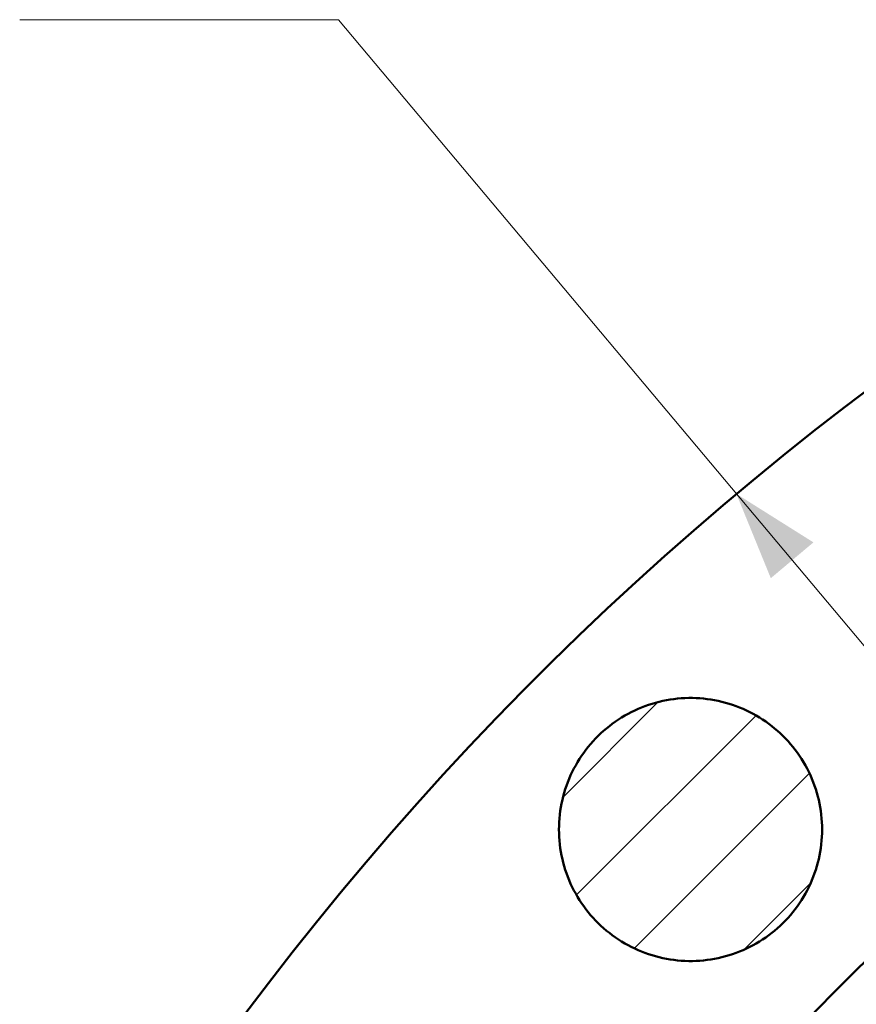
# Model space of a CAD drawing. Header units: millimetres. Extents: x 0 to 841, y 0 to 594.
# Tile 118 of 256: x 73 to 100, y 500 to 532. Entities that reach past the tile are written whole.
import ezdxf

# ---------------------------------------------------------------- set-up
doc = ezdxf.new("R2010")
doc.units = ezdxf.units.MM
for name, color, linetype, lineweight in [('ACH', 7, 'CONTINUOUS', 13), ('COTA', 7, 'CONTINUOUS', 18), ('VIS', 7, 'CONTINUOUS', 50)]:
    doc.layers.add(name, color=color, linetype=linetype, lineweight=lineweight)

msp = doc.modelspace()

# ---------------------------------------------------------------- hatches: boundary and pattern name
at = {"layer": 'ACH'}
h = msp.add_hatch(dxfattribs=at)
h.set_pattern_fill('ANSI31', scale=0.8)
h.paths.add_polyline_path([(98.489, 505.761), (98.487, 505.641), (98.482, 505.52), (98.474, 505.401), (98.462, 505.281), (98.447, 505.162), (98.428, 505.043), (98.406, 504.924), (98.381, 504.807), (98.352, 504.69), (98.32, 504.574), (98.285, 504.459), (98.246, 504.345), (98.205, 504.232), (98.16, 504.121), (98.112, 504.01), (98.061, 503.901), (98.007, 503.794), (97.949, 503.688), (97.889, 503.584), (97.826, 503.482), (97.76, 503.381), (97.691, 503.282), (97.62, 503.186), (97.546, 503.091), (97.469, 502.998), (97.389, 502.908), (97.307, 502.82), (97.223, 502.735), (97.136, 502.651), (97.047, 502.571), (96.956, 502.492), (96.862, 502.417), (96.766, 502.344), (96.669, 502.274), (96.569, 502.206), (96.467, 502.142), (96.364, 502.08), (96.259, 502.022), (96.152, 501.966), (96.044, 501.913), (95.935, 501.864), (95.824, 501.817), (95.711, 501.774), (95.598, 501.734), (95.484, 501.697), (95.368, 501.664), (95.252, 501.633), (95.134, 501.606), (95.017, 501.583), (94.898, 501.562), (94.779, 501.545), (94.659, 501.532), (94.54, 501.522), (94.419, 501.515), (94.299, 501.511), (94.179, 501.511), (94.059, 501.515), (93.939, 501.522), (93.819, 501.532), (93.699, 501.545), (93.58, 501.562), (93.462, 501.583), (93.344, 501.606), (93.226, 501.633), (93.11, 501.664), (92.995, 501.697), (92.88, 501.734), (92.767, 501.774), (92.654, 501.817), (92.543, 501.864), (92.434, 501.913), (92.326, 501.966), (92.219, 502.022), (92.114, 502.08), (92.011, 502.142), (91.909, 502.206), (91.81, 502.274), (91.712, 502.344), (91.616, 502.417), (91.523, 502.492), (91.431, 502.571), (91.342, 502.651), (91.255, 502.735), (91.171, 502.82), (91.089, 502.908), (91.009, 502.998), (90.932, 503.091), (90.858, 503.186), (90.787, 503.282), (90.718, 503.381), (90.652, 503.482), (90.589, 503.584), (90.529, 503.688), (90.472, 503.794), (90.417, 503.901), (90.366, 504.01), (90.318, 504.121), (90.274, 504.232), (90.232, 504.345), (90.193, 504.459), (90.158, 504.574), (90.126, 504.69), (90.098, 504.807), (90.072, 504.924), (90.05, 505.043), (90.032, 505.162), (90.016, 505.281), (90.004, 505.401), (89.996, 505.52), (89.991, 505.641), (89.989, 505.761), (89.991, 505.881), (89.996, 506.001), (90.004, 506.121), (90.016, 506.241), (90.032, 506.36), (90.05, 506.479), (90.072, 506.597), (90.098, 506.715), (90.126, 506.832), (90.158, 506.948), (90.193, 507.063), (90.232, 507.177), (90.274, 507.29), (90.318, 507.401), (90.366, 507.512), (90.417, 507.62), (90.472, 507.728), (90.529, 507.834), (90.589, 507.938), (90.652, 508.04), (90.718, 508.141), (90.787, 508.24), (90.858, 508.336), (90.932, 508.431), (91.009, 508.523), (91.089, 508.614), (91.171, 508.702), (91.255, 508.787), (91.342, 508.871), (91.431, 508.951), (91.523, 509.029), (91.616, 509.105), (91.712, 509.178), (91.81, 509.248), (91.909, 509.315), (92.011, 509.38), (92.114, 509.442), (92.219, 509.5), (92.326, 509.556), (92.434, 509.608), (92.543, 509.658), (92.654, 509.704), (92.767, 509.748), (92.88, 509.788), (92.995, 509.825), (93.11, 509.858), (93.226, 509.889), (93.344, 509.916), (93.462, 509.939), (93.58, 509.96), (93.699, 509.977), (93.819, 509.99), (93.939, 510), (94.059, 510.007), (94.179, 510.011), (94.299, 510.011), (94.419, 510.007), (94.54, 510), (94.659, 509.99), (94.779, 509.977), (94.898, 509.96), (95.017, 509.939), (95.134, 509.916), (95.252, 509.889), (95.368, 509.858), (95.484, 509.825), (95.598, 509.788), (95.711, 509.748), (95.824, 509.704), (95.935, 509.658), (96.044, 509.608), (96.152, 509.556), (96.259, 509.5), (96.364, 509.442), (96.467, 509.38), (96.569, 509.315), (96.669, 509.248), (96.766, 509.178), (96.862, 509.105), (96.956, 509.029), (97.047, 508.951), (97.136, 508.871), (97.223, 508.787), (97.307, 508.702), (97.389, 508.614), (97.469, 508.523), (97.546, 508.431), (97.62, 508.336), (97.691, 508.24), (97.76, 508.141), (97.826, 508.04), (97.889, 507.938), (97.949, 507.834), (98.007, 507.728), (98.061, 507.62), (98.112, 507.512), (98.16, 507.401), (98.205, 507.29), (98.246, 507.177), (98.285, 507.063), (98.32, 506.948), (98.352, 506.832), (98.381, 506.715), (98.406, 506.597), (98.428, 506.479), (98.447, 506.36), (98.462, 506.241), (98.474, 506.121), (98.482, 506.001), (98.487, 505.881)])

# ---------------------------------------------------------------- linework, layer by layer
at = {"layer": 'COTA'}
for p, q in [((82.865, 531.925), (72.565, 531.925)), ((224.279, 363.396), (82.865, 531.925))]:
    msp.add_line(p, q, dxfattribs=at)
msp.add_solid([(95.721, 516.604), (96.832, 513.881), (98.21, 515.038)], dxfattribs=at)
at = {"layer": 'VIS'}
for points in [[(100.21, 520.157), (99.207, 519.399), (98.214, 518.629), (97.231, 517.846), (96.258, 517.051), (95.294, 516.244), (94.341, 515.425), (93.399, 514.594), (92.467, 513.751), (91.545, 512.897), (90.635, 512.031), (89.735, 511.154), (88.846, 510.265), (87.969, 509.365), (87.103, 508.455), (86.249, 507.533), (85.406, 506.601), (84.575, 505.659), (83.756, 504.706), (82.949, 503.742), (82.154, 502.769), (81.371, 501.786), (80.601, 500.793), (79.843, 499.79)], [(98.489, 505.761), (98.487, 505.641), (98.482, 505.52), (98.474, 505.401), (98.462, 505.281), (98.447, 505.162), (98.428, 505.043), (98.406, 504.924), (98.381, 504.807), (98.352, 504.69), (98.32, 504.574), (98.285, 504.459), (98.246, 504.345), (98.205, 504.232), (98.16, 504.121), (98.112, 504.01), (98.061, 503.901), (98.007, 503.794), (97.949, 503.688), (97.889, 503.584), (97.826, 503.482), (97.76, 503.381), (97.691, 503.282), (97.62, 503.186), (97.546, 503.091), (97.469, 502.998), (97.389, 502.908), (97.307, 502.82), (97.223, 502.735), (97.136, 502.651), (97.047, 502.571), (96.956, 502.492), (96.862, 502.417), (96.766, 502.344), (96.669, 502.274), (96.569, 502.206), (96.467, 502.142), (96.364, 502.08), (96.259, 502.022), (96.152, 501.966), (96.044, 501.913), (95.935, 501.864), (95.824, 501.817), (95.711, 501.774), (95.598, 501.734), (95.484, 501.697), (95.368, 501.664), (95.252, 501.633), (95.134, 501.606), (95.017, 501.583), (94.898, 501.562), (94.779, 501.545), (94.659, 501.532), (94.54, 501.522), (94.419, 501.515), (94.299, 501.511), (94.179, 501.511), (94.059, 501.515), (93.939, 501.522), (93.819, 501.532), (93.699, 501.545), (93.58, 501.562), (93.462, 501.583), (93.344, 501.606), (93.226, 501.633), (93.11, 501.664), (92.995, 501.697), (92.88, 501.734), (92.767, 501.774), (92.654, 501.817), (92.543, 501.864), (92.434, 501.913), (92.326, 501.966), (92.219, 502.022), (92.114, 502.08), (92.011, 502.142), (91.909, 502.206), (91.81, 502.274), (91.712, 502.344), (91.616, 502.417), (91.523, 502.492), (91.431, 502.571), (91.342, 502.651), (91.255, 502.735), (91.171, 502.82), (91.089, 502.908), (91.009, 502.998), (90.932, 503.091), (90.858, 503.186), (90.787, 503.282), (90.718, 503.381), (90.652, 503.482), (90.589, 503.584), (90.529, 503.688), (90.472, 503.794), (90.417, 503.901), (90.366, 504.01), (90.318, 504.121), (90.274, 504.232), (90.232, 504.345), (90.193, 504.459), (90.158, 504.574), (90.126, 504.69), (90.098, 504.807), (90.072, 504.924), (90.05, 505.043), (90.032, 505.162), (90.016, 505.281), (90.004, 505.401), (89.996, 505.52), (89.991, 505.641), (89.989, 505.761), (89.991, 505.881), (89.996, 506.001), (90.004, 506.121), (90.016, 506.241), (90.032, 506.36), (90.05, 506.479), (90.072, 506.597), (90.098, 506.715), (90.126, 506.832), (90.158, 506.948), (90.193, 507.063), (90.232, 507.177), (90.274, 507.29), (90.318, 507.401), (90.366, 507.512), (90.417, 507.62), (90.472, 507.728), (90.529, 507.834), (90.589, 507.938), (90.652, 508.04), (90.718, 508.141), (90.787, 508.24), (90.858, 508.336), (90.932, 508.431), (91.009, 508.523), (91.089, 508.614), (91.171, 508.702), (91.255, 508.787), (91.342, 508.871), (91.431, 508.951), (91.523, 509.029), (91.616, 509.105), (91.712, 509.178), (91.81, 509.248), (91.909, 509.315), (92.011, 509.38), (92.114, 509.442), (92.219, 509.5), (92.326, 509.556), (92.434, 509.608), (92.543, 509.658), (92.654, 509.704), (92.767, 509.748), (92.88, 509.788), (92.995, 509.825), (93.11, 509.858), (93.226, 509.889), (93.344, 509.916), (93.462, 509.939), (93.58, 509.96), (93.699, 509.977), (93.819, 509.99), (93.939, 510), (94.059, 510.007), (94.179, 510.011), (94.299, 510.011), (94.419, 510.007), (94.54, 510), (94.659, 509.99), (94.779, 509.977), (94.898, 509.96), (95.017, 509.939), (95.134, 509.916), (95.252, 509.889), (95.368, 509.858), (95.484, 509.825), (95.598, 509.788), (95.711, 509.748), (95.824, 509.704), (95.935, 509.658), (96.044, 509.608), (96.152, 509.556), (96.259, 509.5), (96.364, 509.442), (96.467, 509.38), (96.569, 509.315), (96.669, 509.248), (96.766, 509.178), (96.862, 509.105), (96.956, 509.029), (97.047, 508.951), (97.136, 508.871), (97.223, 508.787), (97.307, 508.702), (97.389, 508.614), (97.469, 508.523), (97.546, 508.431), (97.62, 508.336), (97.691, 508.24), (97.76, 508.141), (97.826, 508.04), (97.889, 507.938), (97.949, 507.834), (98.007, 507.728), (98.061, 507.62), (98.112, 507.512), (98.16, 507.401), (98.205, 507.29), (98.246, 507.177), (98.285, 507.063), (98.32, 506.948), (98.352, 506.832), (98.381, 506.715), (98.406, 506.597), (98.428, 506.479), (98.447, 506.36), (98.462, 506.241), (98.474, 506.121), (98.482, 506.001), (98.487, 505.881), (98.489, 505.761)], [(100.346, 501.947), (99.572, 501.192), (98.808, 500.428), (98.053, 499.654)]]:
    msp.add_lwpolyline(points, dxfattribs=at)

doc.saveas('drawing.dxf')
